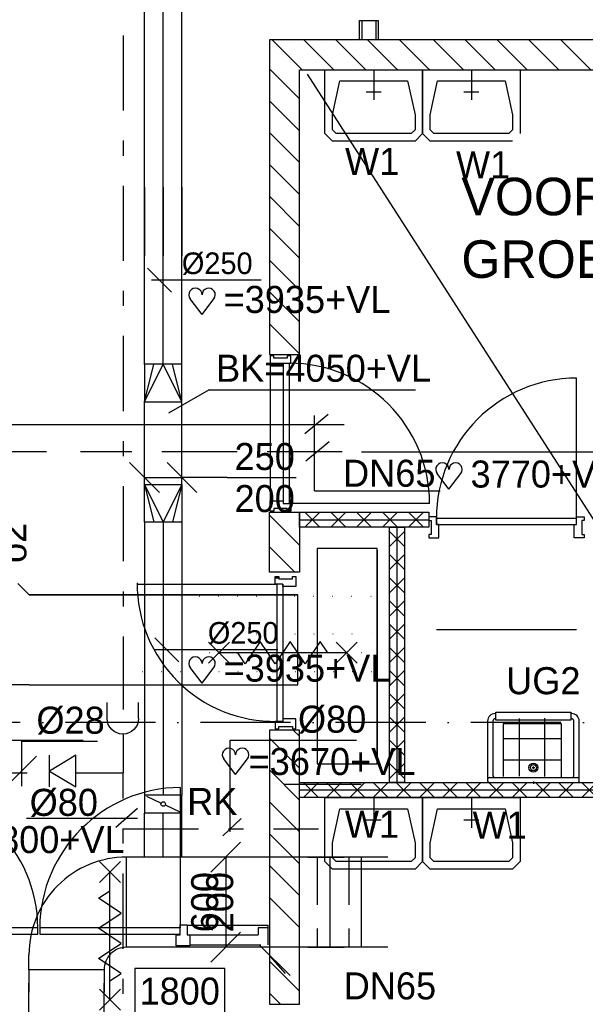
# Model space of a CAD drawing. Extents: x -866131 to -691536, y 173952 to 258052.
# Tile 56 of 160: x -825226 to -821458, y 222145 to 228699. Entities that reach past the tile are written whole.
import ezdxf
from ezdxf.enums import TextEntityAlignment as Align

# ---------------------------------------------------------------- set-up
doc = ezdxf.new("R2010")
doc.units = 0
doc.header["$LTSCALE"] = 100
for name, pattern in [('2322107', [2000, 1000, 1000]), ('2322108', [7, 5, -2]), ('2322109', [10, 5, -2, 1, -2]), ('B-SL0', [100000000.0, 0, -100000000.0]), ('CENTER2', [11.25, 7.5, -1.25, 1.25, -1.25]), ('CENTERX2', [40, 25, -5, 5, -5]), ('DASHDOT', [9, 6, -1.5, 0, -1.5]), ('HIDDEN2', [4.7625, 3.175, -1.5875]), ('LURETOUR', [6, 4, -2])]:
    doc.linetypes.add(name, pattern=pattern)
doc.layers.get('0').update_dxf_attribs({"linetype": 'CONTINUOUS'})
for name, color, linetype in [('AL$7----_STRAMIEN', 1, 'DASHDOT'), ('AL22----_BINNENWAND', 7, 'CONTINUOUS'), ('AL28----_KONSTRUKTIE', 3, 'CONTINUOUS'), ('AL31----_BUITENKOZ', 7, 'CONTINUOUS'), ('AL32----_BINNENKOZ', 7, 'CONTINUOUS'), ('AL32----_DRAAIR', 7, 'CONTINUOUS'), ('AL32----_DRAAIRICHTING', 1, 'CONTINUOUS'), ('AL65----_BEVEILIGING', 7, 'CONTINUOUS'), ('AL74----_INRSANITAIR', 7, 'CONTINUOUS'), ('ALL-----_REFLIJNEN', 8, 'CONTINUOUS'), ('ALXA7---_KALKZVUIL', 1, 'CONTINUOUS'), ('ALXAB---_PREFABBETON', 1, 'CONTINUOUS'), ('BOUW', 8, 'CONTINUOUS'), ('KABELGOOT', 8, 'CONTINUOUS'), ('STRAMIEN', 1, 'CENTER2'), ('WI561---', 1, 'CONTINUOUS'), ('WL$1----', 4, 'CONTINUOUS'), ('WL531---', 4, 'CONTINUOUS'), ('WL561---', 4, 'CONTINUOUS'), ('WL561---_AANVOER', 4, 'CONTINUOUS'), ('WL561---_RETOUR', 4, 'CONTINUOUS'), ('WL570---', 3, 'CONTINUOUS'), ('WL570---_HARTLIJN', 7, 'CONTINUOUS'), ('WL570---_RETOUR', 3, 'CONTINUOUS'), ('WL570---_TOEVOER', 3, 'CONTINUOUS'), ('WM$1----', 1, 'CONTINUOUS'), ('WM531---', 1, 'CONTINUOUS'), ('WM570---', 1, 'CONTINUOUS')]:
    doc.layers.add(name, color=color, linetype=linetype)
doc.styles.add('BURO-018', font='BUROFONT.shx', dxfattribs={"height": 180})
doc.styles.add('BURO-025', font='BUROFONT.shx', dxfattribs={"height": 250})
doc.styles.get("Standard").update_dxf_attribs({"font": 'ISOCP'})

# ---------------------------------------------------------------- blocks, each defined once
blk = doc.blocks.new('EH100003')
blk.add_lwpolyline([(-1, -0.5), (0, -0.5), (0, 0.5), (-1, 0.5)])
blk = doc.blocks.new('EH100000')
at = {"linetype": 'BYBLOCK'}
for p, q in [((1, 0.5), (0, 0.5)), ((1, 0.5, 1), (0, 0.5, 1)), ((0, -0.5, 1), (1, -0.5, 1)), ((1, -0.5), (0, -0.5))]:
    blk.add_line(p, q, dxfattribs=at)
at = {"linetype": 'BYBLOCK', "invisible_edges": 15}
for points in [[(1, -0.5), (0, -0.5), (0, 0.5), (1, 0.5)], [(0, 0.5), (1, 0.5), (1, 0.5, 1), (0, 0.5, 1)], [(0, -0.5, 1), (1, -0.5, 1), (1, -0.5), (0, -0.5)]]:
    blk.add_3dface(points, dxfattribs=at)
blk = doc.blocks.new('EH100005')
blk.add_lwpolyline([(-1, -0.5), (0, -0.5), (0, 0.5), (-1, 0.5)])
blk = doc.blocks.new('KG2MM')
at = {"linetype": 'B-SL0'}
for p, q in [((375, -300), (375, 300)), ((-300, -375), (300, -375))]:
    blk.add_line(p, q, dxfattribs=at)
at = {"linetype": 'BYBLOCK'}
for points in [[(-300, -375), (-300, 300), (-300, 300), (375, 300)], [(375, -300), (375, -300), (300, -375), (300, -375)]]:
    blk.add_lwpolyline(points, dxfattribs=at)
at = {"flags": 3}
blk.add_attdef('HULPSTUK', (0, 0), '', height=1, rotation=270, dxfattribs=at)
blk = doc.blocks.new('LU-ORND')
at = {"color": 0, "linetype": 'CONTINUOUS'}
for p, q in [((-3, 1.5), (-3, -1.5)), ((3, 1.5), (-3, 1.5)), ((3, -1.5), (3, 1.5)), ((-3, -1.5), (3, -1.5))]:
    blk.add_line(p, q, dxfattribs=at)
blk = doc.blocks.new('LU-2D-K-1F4')
at = {"color": 0, "linetype": 'CONTINUOUS'}
for p, q in [((-0.5, 250), (0.5, 250)), ((-0.5, -250), (0.5, -250))]:
    blk.add_line(p, q, dxfattribs=at)
blk = doc.blocks.new('LU-2D-K-258')
at = {"color": 0, "linetype": 'CONTINUOUS'}
for p, q in [((-0.5, 300), (0.5, 300)), ((-0.5, -300), (0.5, -300))]:
    blk.add_line(p, q, dxfattribs=at)
blk = doc.blocks.new('*U193', base_point=(9270.4, 48873.6))
at = {"layer": 'WM570---', "linetype": 'CONTINUOUS'}
for p, q in [((9370.1, 49273.3), (9170.7, 49073.9)), ((9270.4, 49173.6), (9270.4, 48573.6)), ((9370.1, 48673.3), (9170.7, 48473.9))]:
    blk.add_line(p, q, dxfattribs=at)
at = {"layer": 'WM570---', "linetype": 'CONTINUOUS', "style": 'BURO-018'}
for s, p in [('600', (9220.4, 48873.6)), ('200', (9320.4, 48873.6))]:
    blk.add_text(s, height=180, rotation=90, dxfattribs=at).set_placement(p, align=Align.CENTER)
blk = doc.blocks.new('LU-2D-BHS--1-258C82D')
at = {"color": 0, "linetype": 'CONTINUOUS'}
for p, q in [((-103.6, 300), (73.2, 300)), ((41.4, 300), (41.4, -300)), ((-103.6, -300), (73.2, -300))]:
    blk.add_line(p, q, dxfattribs=at)
at = {"color": 0, "linetype": 'HIDDEN2'}
blk.add_line((-41.4, 300), (-41.4, -300), dxfattribs=at)
blk = doc.blocks.new('LU-2D-BSH-1-258C82D')
at = {"color": 0, "linetype": 'CONTINUOUS'}
for p, q in [((103.6, 300), (-73.2, 300)), ((41.4, 300), (41.4, -300)), ((103.6, -300), (-73.2, -300))]:
    blk.add_line(p, q, dxfattribs=at)
at = {"color": 0, "linetype": 'HIDDEN2'}
blk.add_line((-41.4, 300), (-41.4, -300), dxfattribs=at)
blk = doc.blocks.new('LU-1D-K-FA')
at = {"color": 0, "linetype": 'CONTINUOUS'}
for p, q in [((-0.5, 125), (0.5, 125)), ((-0.5, -125), (0.5, -125))]:
    blk.add_line(p, q, dxfattribs=at)
at = {"layer": 'WL570---_HARTLIJN', "linetype": 'CENTER2'}
blk.add_line((-0.5, 0), (0.5, 0), dxfattribs=at)
blk = doc.blocks.new('HART')
at = {"color": 1}
for q in [(-28.1, 39.5), (51.4, 39.5)]:
    blk.add_line((11.6, -12.9), q, dxfattribs=at)
for centre, start, end in [((-10.5, 52.8), 0, 217.1867), ((33.8, 52.8), 322.8133, 180)]:
    blk.add_arc(centre, 22.1, start, end, dxfattribs=at)
blk = doc.blocks.new('LU-1D-KL1-FA77')
at = {"color": 0, "linetype": 'CONTINUOUS'}
for p, q in [((-59.5, 125), (-59.5, -125)), ((59.5, 125), (-59.5, 125)), ((53.1, 111.6), (6.4, 13.4)), ((59.5, -125), (59.5, 125)), ((-6.4, -13.4), (-53.1, -111.6)), ((-59.5, -125), (59.5, -125))]:
    blk.add_line(p, q, dxfattribs=at)
blk.add_circle((0, 0), 14.9, dxfattribs=at)
blk = doc.blocks.new('2322003-5')
at = {"layer": 'WM$1----', "color": 0, "style": 'BURO-018'}
blk.add_text('o2', height=180, rotation=90, dxfattribs=at).set_placement((7822.6, 51265.1), align=Align.MIDDLE)
blk = doc.blocks.new('*U204', base_point=(804.6, 56343.7))
at = {"color": 0, "linetype": 'CONTINUOUS'}
for p, q in [((804.6, 56543.7), (804.6, 56243.7)), ((804.6, 56543.7), (1310.8, 56543.7)), ((904.6, 56443.7), (704.6, 56243.7))]:
    blk.add_line(p, q, dxfattribs=at)
at = {"color": 0, "linetype": 'CONTINUOUS', "style": 'BURO-018'}
blk.add_text('%%C28', height=180, dxfattribs=at).set_placement((904.6, 56593.7))
blk = doc.blocks.new('3048311')
at = {"color": 0, "linetype": 'CONTINUOUS'}
for p, q in [((-2.5, 1.5), (0, 0)), ((-2.5, -1.5), (-2.5, 1.5)), ((0, -1.5), (0, 1.5)), ((0, 0), (-2.5, -1.5))]:
    blk.add_line(p, q, dxfattribs=at)
at = {"color": 0, "linetype": 'CONTINUOUS', "style": 'BURO-018', "flags": 1}
blk.add_attdef('CV_MATCODE', (0, 0), '', height=1.8, dxfattribs=at)
blk = doc.blocks.new('LU-2D-BV-1-2581F45A')
at = {"color": 0, "linetype": 'CONTINUOUS'}
for p, q in [((-250, 450), (250, 450)), ((250, 450), (250, 350)), ((-400, 300), (-400, -300)), ((-400, 300), (-400, 300)), ((-400, -300), (-400, -300))]:
    blk.add_line(p, q, dxfattribs=at)
for centre, radius in [((-400, 450), 150), ((-400, 350), 650)]:
    blk.add_arc(centre, radius, 270, 0, dxfattribs=at)
blk = doc.blocks.new('LU-2D-K-FA')
at = {"color": 0, "linetype": 'CONTINUOUS'}
for p, q in [((-0.5, 125), (0.5, 125)), ((-0.5, -125), (0.5, -125))]:
    blk.add_line(p, q, dxfattribs=at)
blk = doc.blocks.new('LU-2D-VR-FAFAFA')
at = {"color": 0, "linetype": 'CONTINUOUS'}
for p, q in [((0, 125), (0, -125)), ((250, 125), (0, 125)), ((0, 125), (250, 62.5)), ((0, 125), (250, 0)), ((250, -125), (250, 125)), ((0, -125), (250, 0)), ((0, -125), (250, -62.5)), ((0, -125), (250, -125))]:
    blk.add_line(p, q, dxfattribs=at)
blk = doc.blocks.new('*U324', base_point=(8949.2, 51780.1))
at = {"color": 0, "linetype": 'CONTINUOUS'}
for p, q in [((8798.9, 51680.4), (8599.5, 51879.8)), ((9048.9, 51680.4), (8849.5, 51879.8)), ((8699.2, 51780.1), (8949.2, 51780.1)), ((9249.2, 51780.1), (8949.2, 51780.1)), ((9249.2, 51780.1), (9709.1, 51780.1))]:
    blk.add_line(p, q, dxfattribs=at)
at = {"layer": 'WM570---', "linetype": 'CONTINUOUS', "style": 'BURO-018'}
for s, p in [('250', (9299.2, 51830.1)), ('200', (9299.2, 51550.1))]:
    blk.add_text(s, height=180, dxfattribs=at).set_placement(p)
blk = doc.blocks.new('LDS')
at = {"color": 0, "linetype": 'CONTINUOUS'}
for p, q in [((0, 1), (1, 1)), ((0, -1), (1, -1))]:
    blk.add_line(p, q, dxfattribs=at)
blk.add_arc((0, 0), 1, 90, 270, dxfattribs=at)

msp = doc.modelspace()

# ---------------------------------------------------------------- hatches: boundary and pattern name
at = {"layer": 'KABELGOOT'}
h = msp.add_hatch(dxfattribs=at)
h.set_pattern_fill('KABELGT', color=256, scale=20, style=0)
h.set_pattern_definition([(0, (-833093.75, 71861.09), (62.5, 125), [2, -125])])
edge = h.paths.add_edge_path(flags=16)
edge.add_line((-822849.093, 224269.723), (-822758.92, 224269.723))
edge = h.paths.add_edge_path(flags=16)
edge.add_line((-822758.92, 224269.723), (-822758.92, 224870.872))
edge = h.paths.add_edge_path(flags=16)
edge.add_line((-822758.92, 224870.872), (-822849.093, 224870.872))
edge = h.paths.add_edge_path(flags=17)
edge.add_line((-822849.093, 224870.872), (-822849.093, 224269.723))
edge = h.paths.add_edge_path()
edge.add_line((-822849.093, 224269.723), (-822758.92, 224870.872))
edge = h.paths.add_edge_path(flags=16)
edge.add_line((-822849.093, 224870.872), (-822758.92, 224269.723))
edge = h.paths.add_edge_path()
edge.add_line((-822758.92, 224269.723), (-824836.526, 224270.912))
edge.add_line((-822758.92, 224870.872), (-824236.526, 224870.872))
edge.add_line((-822762.826, 224670.872), (-822762.826, 224270.872))

# ---------------------------------------------------------------- linework, layer by layer
at = {"color": 8, "linetype": 'CONTINUOUS'}
for p, q in [((-824157.738, 223588.728), (-824157.738, 222654.228)), ((-824155.738, 222607.228), (-824155.738, 222674.228)), ((-824155.738, 222674.228), (-824109.738, 222674.228)), ((-824109.738, 222671.438), (-824109.738, 222607.228)), ((-823570.326, 222654.228), (-823637.326, 222654.228)), ((-823637.326, 222654.228), (-823637.326, 222607.228)), ((-823570.326, 222540.228), (-823570.326, 222671.438)), ((-824182.738, 222535.228), (-824182.738, 222607.228)), ((-824182.738, 222607.228), (-824155.738, 222607.228)), ((-824109.738, 222607.228), (-824092.738, 222607.228)), ((-824092.738, 222607.228), (-824092.738, 222535.228)), ((-824092.738, 222535.228), (-824182.738, 222535.228))]:
    msp.add_line(p, q, dxfattribs=at)
for centre, start, end in [((-826047.596, 222645.369), 0.5379912, 89.4620088), ((-824148.88, 222645.369), 90.5379912, 179.4620088)]:
    msp.add_arc(centre, 943.4, start, end, dxfattribs=at)
at = {"layer": 'AL$7----_STRAMIEN', "color": 1}
msp.add_lwpolyline([(-719909.644, 224021.228), (-862199.709, 224021.228)], dxfattribs=at)
at = {"layer": 'AL22----_BINNENWAND', "color": 8}
for p, q in [((-822962.826, 228694.367), (-822837.826, 228694.367)), ((-822962.826, 228566.366), (-822962.826, 228694.367)), ((-822837.826, 228694.367), (-822837.826, 228566.366)), ((-822837.826, 228566.366), (-822962.826, 228566.366)), ((-823362.826, 225420.872), (-822500.326, 225420.872)), ((-823362.826, 225320.872), (-823362.826, 225420.872)), ((-822500.326, 225420.872), (-822500.326, 225320.872)), ((-822500.326, 225320.872), (-823362.826, 225320.872)), ((-822762.826, 223620.872), (-822762.826, 225320.872)), ((-822762.826, 225320.872), (-822662.826, 225320.872)), ((-822662.826, 225320.872), (-822662.826, 223620.872)), ((-823362.826, 223520.872), (-823362.826, 223620.872)), ((-823362.826, 223620.872), (-821348.826, 223620.872)), ((-822662.826, 223620.872), (-822762.826, 223620.872)), ((-821248.826, 223520.872), (-823362.826, 223520.872))]:
    msp.add_line(p, q, dxfattribs=at)
at = {"layer": 'AL22----_BINNENWAND', "color": 8, "linetype": 'CONTINUOUS'}
for p, q in [((-822947.826, 228694.367), (-822947.826, 228566.366)), ((-822852.826, 228694.367), (-822852.826, 228566.366))]:
    msp.add_line(p, q, dxfattribs=at)
at = {"layer": 'AL28----_KONSTRUKTIE', "color": 8, "linetype": 'CONTINUOUS'}
for p, q in [((-817212.826, 228566.366), (-823562.826, 228566.366)), ((-823562.826, 228566.366), (-823562.826, 226470.872)), ((-823362.826, 226470.872), (-823362.826, 228366.366)), ((-823362.826, 228366.366), (-817412.826, 228366.366)), ((-823562.826, 226470.872), (-823362.826, 226470.872)), ((-823562.826, 225020.872), (-823562.826, 225420.872)), ((-823562.826, 225420.872), (-823362.826, 225420.872)), ((-823362.826, 225420.872), (-823362.826, 225020.872)), ((-823362.826, 225020.872), (-823562.826, 225020.872)), ((-823362.826, 223970.872), (-823562.826, 223970.872)), ((-823562.826, 223970.872), (-823562.826, 222145.366)), ((-823362.826, 222145.366), (-823362.826, 223970.872)), ((-823562.826, 222145.366), (-823362.826, 222145.366))]:
    msp.add_line(p, q, dxfattribs=at)
at = {"layer": 'AL31----_BUITENKOZ', "color": 8, "linetype": 'CONTINUOUS'}
for p, q in [((-825104.238, 222654.228), (-826038.738, 222654.228)), ((-825104.238, 222613.228), (-825104.238, 222654.228)), ((-825092.238, 222654.228), (-825092.238, 222613.228)), ((-824157.738, 222654.228), (-825092.238, 222654.228)), ((-824157.738, 222613.228), (-824157.738, 222654.228)), ((-826038.738, 222613.228), (-825104.238, 222613.228)), ((-825092.238, 222613.228), (-824157.738, 222613.228))]:
    msp.add_line(p, q, dxfattribs=at)
at = {"layer": 'AL32----_BINNENKOZ', "color": 8}
for p, q in [((-823532.826, 226462.872), (-823557.826, 226462.872)), ((-823557.826, 226462.872), (-823557.826, 226395.872)), ((-823532.826, 226446.872), (-823532.826, 226462.872)), ((-823443.826, 226446.872), (-823532.826, 226446.872)), ((-823418.826, 226462.872), (-823443.826, 226462.872)), ((-823443.826, 226462.872), (-823443.826, 226446.872)), ((-823418.826, 226412.872), (-823418.826, 226462.872)), ((-823557.826, 226395.872), (-823469.826, 226395.872)), ((-823469.826, 226412.872), (-823469.826, 225478.872)), ((-823469.826, 226395.872), (-823469.826, 226412.872)), ((-823469.826, 226412.872), (-823418.826, 226412.872)), ((-823429.826, 226412.872), (-823429.826, 225478.872)), ((-823557.826, 225428.872), (-823557.826, 225495.872)), ((-823557.826, 225495.872), (-823469.826, 225495.872)), ((-823469.826, 225495.872), (-823469.826, 225478.872)), ((-823469.826, 225478.872), (-823418.826, 225478.872)), ((-823418.826, 225478.872), (-823418.826, 225428.872)), ((-823532.826, 225428.872), (-823557.826, 225428.872)), ((-823443.826, 225444.872), (-823532.826, 225444.872)), ((-823532.826, 225444.872), (-823532.826, 225428.872)), ((-823443.826, 225428.872), (-823443.826, 225444.872)), ((-823418.826, 225428.872), (-823443.826, 225428.872)), ((-822500.326, 225390.372), (-822500.326, 225365.372)), ((-822450.326, 225390.372), (-822500.326, 225390.372)), ((-822500.326, 225365.372), (-822484.326, 225365.372)), ((-822484.326, 225365.372), (-822484.326, 225273.372)), ((-822450.326, 225339.372), (-822450.326, 225390.372)), ((-821516.326, 225379.372), (-822450.326, 225379.372)), ((-821516.326, 225379.372), (-822450.326, 225379.372)), ((-822450.326, 225379.372), (-822450.326, 225339.372)), ((-822433.326, 225339.372), (-822450.326, 225339.372)), ((-822450.326, 225339.372), (-821516.326, 225339.372)), ((-822433.326, 225251.372), (-822433.326, 225339.372)), ((-821533.326, 225251.372), (-821533.326, 225339.372)), ((-821533.326, 225339.372), (-821516.326, 225339.372)), ((-821516.326, 225339.372), (-821516.326, 225390.372)), ((-821516.326, 225390.372), (-821466.326, 225390.372)), ((-821516.326, 225339.372), (-821516.326, 225379.372)), ((-821466.326, 225365.372), (-821482.326, 225365.372)), ((-821482.326, 225365.372), (-821482.326, 225273.372)), ((-821466.326, 225390.372), (-821466.326, 225365.372)), ((-822484.326, 225273.372), (-822500.326, 225273.372)), ((-822500.326, 225273.372), (-822500.326, 225251.372)), ((-821482.326, 225273.372), (-821466.326, 225273.372)), ((-821466.326, 225273.372), (-821466.326, 225251.372)), ((-822500.326, 225251.372), (-822433.326, 225251.372)), ((-821466.326, 225251.372), (-821533.326, 225251.372)), ((-824443.517, 224942.872), (-823513.517, 224942.872)), ((-823524.517, 224992.872), (-823499.517, 224992.872)), ((-823524.517, 224942.872), (-823524.517, 224992.872)), ((-823524.517, 224984.543), (-823499.517, 224984.543)), ((-823473.517, 224942.872), (-823524.517, 224942.872)), ((-823513.517, 224942.872), (-823513.517, 224028.872)), ((-823499.517, 224992.872), (-823499.517, 224976.872)), ((-823499.517, 224976.872), (-823407.517, 224976.872)), ((-823473.517, 224942.872), (-823473.517, 224028.872)), ((-823473.517, 224925.872), (-823473.517, 224942.872)), ((-823407.517, 224976.872), (-823407.517, 224992.872)), ((-823407.517, 224992.872), (-823385.517, 224992.872)), ((-823385.517, 224992.872), (-823385.517, 224925.872)), ((-823385.517, 224925.872), (-823473.517, 224925.872)), ((-822450.326, 224639.372), (-821516.326, 224639.372)), ((-823473.517, 224028.872), (-823524.517, 224028.872)), ((-823524.517, 224028.872), (-823524.517, 223978.872)), ((-823385.517, 224045.872), (-823473.517, 224045.872)), ((-823473.517, 224045.872), (-823473.517, 224028.872)), ((-823385.517, 223978.872), (-823385.517, 224045.872)), ((-823524.517, 223978.872), (-823499.517, 223978.872)), ((-823499.517, 223978.872), (-823499.517, 223994.872)), ((-823499.517, 223994.872), (-823407.517, 223994.872)), ((-823407.517, 223994.872), (-823407.517, 223978.872)), ((-823407.517, 223978.872), (-823385.517, 223978.872)), ((-824109.738, 222671.438), (-823570.326, 222671.438)), ((-824092.738, 222607.228), (-823637.326, 222607.228)), ((-824092.738, 222540.228), (-823620.326, 222540.228))]:
    msp.add_line(p, q, dxfattribs=at)
at = {"layer": 'AL32----_BINNENKOZ', "color": 8, "linetype": 'CONTINUOUS'}
msp.add_line((-823557.826, 226395.872), (-823557.826, 225495.872), dxfattribs=at)
at = {"layer": 'AL32----_BINNENKOZ', "color": 8}
msp.add_arc((-823527.033, 224945.273), 916.501, 179.6500051, 270.8449877, dxfattribs=at)
at = {"layer": 'AL32----_DRAAIR', "color": 8}
msp.add_line((-822495.826, 225478.872), (-823429.826, 225478.872), dxfattribs=at)
msp.add_arc((-823429.826, 225478.872), 934, 0, 90, dxfattribs=at)
at = {"layer": 'AL32----_DRAAIRICHTING', "color": 8}
msp.add_line((-821516.326, 225379.372), (-821516.326, 226313.372), dxfattribs=at)
msp.add_arc((-821516.326, 225379.372), 934, 90, 180, dxfattribs=at)
at = {"layer": 'AL65----_BEVEILIGING', "color": 8, "linetype": 'CONTINUOUS'}
for p, q in [((-823828.517, 224415.872), (-823968.517, 224555.872)), ((-823828.517, 224555.872), (-823968.517, 224415.872)), ((-823623.517, 224560.872), (-823723.517, 224410.872)), ((-823573.517, 224485.872), (-823623.517, 224560.872)), ((-823423.517, 224560.872), (-823523.517, 224410.872)), ((-823373.517, 224485.872), (-823423.517, 224560.872)), ((-823223.517, 224560.872), (-823323.517, 224410.872)), ((-823173.517, 224485.872), (-823223.517, 224560.872)), ((-822978.517, 224415.872), (-823118.517, 224555.872)), ((-822978.517, 224555.872), (-823118.517, 224415.872)), ((-823048.517, 224485.872), (-823898.517, 224485.872)), ((-823723.517, 224410.872), (-823773.517, 224485.872)), ((-823523.517, 224410.872), (-823573.517, 224485.872)), ((-823323.517, 224410.872), (-823373.517, 224485.872)), ((-824694.988, 222956.228), (-824554.988, 223096.228)), ((-824554.988, 222956.228), (-824694.988, 223096.228)), ((-824624.988, 222176.228), (-824624.988, 223026.228)), ((-824699.988, 222851.228), (-824624.988, 222901.228)), ((-824549.988, 222751.228), (-824699.988, 222851.228)), ((-824624.988, 222701.228), (-824549.988, 222751.228)), ((-824699.988, 222651.228), (-824624.988, 222701.228)), ((-824549.988, 222551.228), (-824699.988, 222651.228)), ((-824624.988, 222501.228), (-824549.988, 222551.228)), ((-824699.988, 222451.228), (-824624.988, 222501.228)), ((-824549.988, 222351.228), (-824699.988, 222451.228)), ((-824624.988, 222301.228), (-824549.988, 222351.228)), ((-824694.988, 222106.228), (-824554.988, 222246.228)), ((-824554.988, 222106.228), (-824694.988, 222246.228))]:
    msp.add_line(p, q, dxfattribs=at)
at = {"layer": 'AL74----_INRSANITAIR', "color": 8, "linetype": 'CONTINUOUS'}
for p, q in [((-823192.361, 228066.366), (-823192.361, 228366.366)), ((-823192.361, 228366.366), (-822542.361, 228366.366)), ((-822867.361, 228366.366), (-822867.361, 228166.366)), ((-822542.361, 228366.366), (-822542.361, 228066.366)), ((-822542.361, 228066.366), (-822542.361, 228366.366)), ((-822217.361, 228366.366), (-822217.361, 228166.366)), ((-821892.361, 228366.366), (-821892.361, 228066.366)), ((-823142.361, 228066.366), (-823092.361, 228291.366)), ((-823092.361, 228291.366), (-822642.361, 228291.366)), ((-822642.361, 228291.366), (-822592.361, 228066.366)), ((-822492.361, 228066.366), (-822442.361, 228291.366)), ((-822442.361, 228291.366), (-821992.361, 228291.366)), ((-821992.361, 228291.366), (-821942.361, 228066.366)), ((-822817.361, 228216.366), (-822917.361, 228216.366)), ((-822167.361, 228216.366), (-822267.361, 228216.366)), ((-823192.361, 227941.366), (-823192.361, 228066.366)), ((-823142.361, 227966.366), (-823142.361, 228066.366)), ((-822592.361, 228066.366), (-822592.361, 227966.366)), ((-822542.361, 228066.366), (-822542.361, 227941.366)), ((-822542.361, 227941.366), (-822542.361, 228066.366)), ((-822492.361, 227966.366), (-822492.361, 228066.366)), ((-821942.361, 228066.366), (-821942.361, 227966.366)), ((-821892.361, 228066.366), (-821892.361, 227941.366)), ((-823117.361, 227941.366), (-823142.361, 227966.366)), ((-822592.361, 227966.366), (-822617.361, 227941.366)), ((-822467.361, 227941.366), (-822492.361, 227966.366)), ((-821942.361, 227966.366), (-821967.361, 227941.366)), ((-823142.361, 227891.366), (-823192.361, 227941.366)), ((-822592.361, 227891.366), (-823142.361, 227891.366)), ((-822617.361, 227941.366), (-823117.361, 227941.366)), ((-822542.361, 227941.366), (-822592.361, 227891.366)), ((-822492.361, 227891.366), (-822542.361, 227941.366)), ((-821942.361, 227891.366), (-822492.361, 227891.366)), ((-821967.361, 227941.366), (-822467.361, 227941.366)), ((-821896.719, 223664.93), (-821896.719, 224047.386)), ((-821727.528, 223661.689), (-821727.528, 224050.627)), ((-821617.322, 224011.733), (-822005.373, 224011.733)), ((-822005.373, 224011.733), (-822005.373, 223661.689)), ((-821617.322, 223660.068), (-821617.322, 224011.733)), ((-821617.322, 223912.878), (-822005.373, 223912.878)), ((-821617.322, 223770.268), (-822005.373, 223770.268)), ((-823192.361, 223220.872), (-823192.361, 223520.872)), ((-823192.361, 223520.872), (-822542.361, 223520.872)), ((-822867.361, 223520.872), (-822867.361, 223320.872)), ((-822542.361, 223520.872), (-822542.361, 223220.872)), ((-822542.361, 223220.872), (-822542.361, 223520.872)), ((-822542.361, 223520.872), (-821892.361, 223520.872)), ((-822217.361, 223520.872), (-822217.361, 223320.872)), ((-821892.361, 223520.872), (-821892.361, 223220.872)), ((-823142.361, 223220.872), (-823092.361, 223445.872)), ((-823092.361, 223445.872), (-822642.361, 223445.872)), ((-822642.361, 223445.872), (-822592.361, 223220.872)), ((-822492.361, 223220.872), (-822442.361, 223445.872)), ((-822442.361, 223445.872), (-821992.361, 223445.872)), ((-821992.361, 223445.872), (-821942.361, 223220.872)), ((-822817.361, 223370.872), (-822917.361, 223370.872)), ((-822167.361, 223370.872), (-822267.361, 223370.872)), ((-823192.361, 223095.872), (-823192.361, 223220.872)), ((-823142.361, 223120.872), (-823142.361, 223220.872)), ((-822592.361, 223220.872), (-822592.361, 223120.872)), ((-822542.361, 223220.872), (-822542.361, 223095.872)), ((-822542.361, 223095.872), (-822542.361, 223220.872)), ((-822492.361, 223120.872), (-822492.361, 223220.872)), ((-821942.361, 223220.872), (-821942.361, 223120.872)), ((-821892.361, 223220.872), (-821892.361, 223095.872)), ((-823117.361, 223095.872), (-823142.361, 223120.872)), ((-822592.361, 223120.872), (-822617.361, 223095.872)), ((-822467.361, 223095.872), (-822492.361, 223120.872)), ((-821942.361, 223120.872), (-821967.361, 223095.872)), ((-823142.361, 223045.872), (-823192.361, 223095.872)), ((-822592.361, 223045.872), (-823142.361, 223045.872)), ((-822617.361, 223095.872), (-823117.361, 223095.872)), ((-822542.361, 223095.872), (-822592.361, 223045.872)), ((-822492.361, 223045.872), (-822542.361, 223095.872)), ((-821942.361, 223045.872), (-822492.361, 223045.872)), ((-821967.361, 223095.872), (-822467.361, 223095.872)), ((-821892.361, 223095.872), (-821942.361, 223045.872))]:
    msp.add_line(p, q, dxfattribs=at)
at = {"layer": 'AL74----_INRSANITAIR', "color": 8}
for p, q in [((-822053.826, 224035.872), (-822053.826, 224090.872)), ((-822053.826, 224090.872), (-821553.826, 224090.872)), ((-821553.826, 224090.872), (-821553.826, 224035.872)), ((-822108.826, 224030.872), (-822108.826, 223630.872)), ((-822073.826, 224030.872), (-822073.826, 223665.872)), ((-822053.826, 224080.872), (-822058.826, 224080.872)), ((-822053.826, 224045.872), (-822058.826, 224045.872)), ((-821553.826, 224035.872), (-822053.826, 224035.872)), ((-821548.826, 224080.872), (-821553.826, 224080.872)), ((-821548.826, 224045.872), (-821553.826, 224045.872)), ((-821533.826, 223665.872), (-821533.826, 224030.872)), ((-821498.826, 223630.872), (-821498.826, 224030.872)), ((-821813.416, 223720.872), (-821794.926, 223720.872)), ((-821803.826, 223712.961), (-821803.826, 223728.847)), ((-822098.826, 223655.872), (-821508.826, 223655.872)), ((-821803.826, 223628.136), (-821803.826, 223613.589)), ((-822098.826, 223620.872), (-821508.826, 223620.872))]:
    msp.add_line(p, q, dxfattribs=at)
for radius in [30, 20]:
    msp.add_circle((-821803.826, 223720.872), radius, dxfattribs=at)
for centre, radius, start, end in [((-822058.826, 224030.872), 50, 90, 180), ((-822058.826, 224030.872), 15, 90, 180), ((-821548.826, 224030.872), 50, 0, 90), ((-821548.826, 224030.872), 15, 0, 90), ((-822098.826, 223645.872), 10, 90, 180), ((-822098.826, 223630.872), 10, 180, 270), ((-822063.826, 223665.872), 10, 180, 270), ((-821543.826, 223665.872), 10, 270, 0), ((-821508.826, 223645.872), 10, 0, 90), ((-821508.826, 223630.872), 10, 270, 0)]:
    msp.add_arc(centre, radius, start, end, dxfattribs=at)
at = {"layer": 'ALL-----_REFLIJNEN', "color": 8, "linetype": 'CONTINUOUS'}
for p, q in [((-823362.826, 225370.872), (-822500.326, 225370.872)), ((-822712.826, 225320.872), (-822712.826, 223620.872)), ((-821298.826, 223570.872), (-823362.826, 223570.872))]:
    msp.add_line(p, q, dxfattribs=at)
at = {"layer": 'ALXA7---_KALKZVUIL', "color": 8}
for p, q in [((-823226.576, 225420.872), (-823326.576, 225320.872)), ((-823326.576, 225420.872), (-823226.576, 225320.872)), ((-823054.076, 225420.872), (-823154.076, 225320.872)), ((-823154.076, 225420.872), (-823054.076, 225320.872)), ((-822881.576, 225420.872), (-822981.576, 225320.872)), ((-822981.576, 225420.872), (-822881.576, 225320.872)), ((-822709.076, 225420.872), (-822809.076, 225320.872)), ((-822809.076, 225420.872), (-822709.076, 225320.872)), ((-822536.576, 225420.872), (-822636.576, 225320.872)), ((-822636.576, 225420.872), (-822536.576, 225320.872)), ((-822662.826, 225193.599), (-822762.826, 225293.599)), ((-822662.826, 225293.599), (-822762.826, 225193.599)), ((-822662.826, 225039.054), (-822762.826, 225139.054)), ((-822662.826, 225139.054), (-822762.826, 225039.054)), ((-822662.826, 224884.508), (-822762.826, 224984.508)), ((-822662.826, 224984.508), (-822762.826, 224884.508)), ((-822662.826, 224729.963), (-822762.826, 224829.963)), ((-822662.826, 224829.963), (-822762.826, 224729.963)), ((-822662.826, 224575.417), (-822762.826, 224675.417)), ((-822662.826, 224675.417), (-822762.826, 224575.417)), ((-822662.826, 224420.872), (-822762.826, 224520.872)), ((-822662.826, 224520.872), (-822762.826, 224420.872)), ((-822662.826, 224266.326), (-822762.826, 224366.326)), ((-822662.826, 224366.326), (-822762.826, 224266.326)), ((-822662.826, 224111.781), (-822762.826, 224211.781)), ((-822662.826, 224211.781), (-822762.826, 224111.781)), ((-822662.826, 223957.236), (-822762.826, 224057.236)), ((-822662.826, 224057.236), (-822762.826, 223957.236)), ((-822662.826, 223802.69), (-822762.826, 223902.69)), ((-822662.826, 223902.69), (-822762.826, 223802.69)), ((-822662.826, 223648.145), (-822762.826, 223748.145)), ((-822662.826, 223748.145), (-822762.826, 223648.145)), ((-823335.605, 223520.872), (-823235.605, 223620.872)), ((-823235.605, 223520.872), (-823335.605, 223620.872)), ((-823181.163, 223520.872), (-823081.163, 223620.872)), ((-823081.163, 223520.872), (-823181.163, 223620.872)), ((-823026.72, 223520.872), (-822926.72, 223620.872)), ((-822926.72, 223520.872), (-823026.72, 223620.872)), ((-822872.278, 223520.872), (-822772.278, 223620.872)), ((-822772.278, 223520.872), (-822872.278, 223620.872)), ((-822717.836, 223520.872), (-822617.836, 223620.872)), ((-822617.836, 223520.872), (-822717.836, 223620.872)), ((-822563.393, 223520.872), (-822463.393, 223620.872)), ((-822463.393, 223520.872), (-822563.393, 223620.872)), ((-822408.951, 223520.872), (-822308.951, 223620.872)), ((-822308.951, 223520.872), (-822408.951, 223620.872)), ((-822254.509, 223520.872), (-822154.509, 223620.872)), ((-822154.509, 223520.872), (-822254.509, 223620.872)), ((-822100.067, 223520.872), (-822000.067, 223620.872)), ((-822000.067, 223520.872), (-822100.067, 223620.872)), ((-821945.624, 223520.872), (-821845.624, 223620.872)), ((-821845.624, 223520.872), (-821945.624, 223620.872)), ((-821791.182, 223520.872), (-821691.182, 223620.872)), ((-821691.182, 223520.872), (-821791.182, 223620.872)), ((-821636.74, 223520.872), (-821536.74, 223620.872)), ((-821536.74, 223520.872), (-821636.74, 223620.872)), ((-821482.297, 223520.872), (-821382.297, 223620.872)), ((-821382.297, 223520.872), (-821482.297, 223620.872))]:
    msp.add_line(p, q, dxfattribs=at)
at = {"layer": 'ALXAB---_PREFABBETON', "color": 8}
for p, q in [((-823344.882, 228366.366), (-823544.882, 228566.366)), ((-823132.75, 228366.366), (-823332.75, 228566.366)), ((-822920.618, 228366.366), (-823120.618, 228566.366)), ((-822708.486, 228366.366), (-822908.486, 228566.366)), ((-822496.354, 228366.366), (-822696.354, 228566.366)), ((-822270.462, 228366.366), (-822470.462, 228566.366)), ((-822058.33, 228366.366), (-822258.33, 228566.366)), ((-821846.198, 228366.366), (-822046.198, 228566.366)), ((-821634.066, 228366.366), (-821834.066, 228566.366)), ((-821421.934, 228366.366), (-821621.934, 228566.366)), ((-823362.826, 228172.178), (-823562.826, 228372.178)), ((-823362.826, 227960.046), (-823562.826, 228160.046)), ((-823362.826, 227747.914), (-823562.826, 227947.914)), ((-823362.826, 227535.782), (-823562.826, 227735.782)), ((-823362.826, 227323.65), (-823562.826, 227523.65)), ((-823362.826, 227111.518), (-823562.826, 227311.518)), ((-823362.826, 226899.386), (-823562.826, 227099.386)), ((-823362.826, 226687.254), (-823562.826, 226887.254)), ((-823362.826, 226475.122), (-823562.826, 226675.122)), ((-823362.826, 225202.329), (-823562.826, 225402.329)), ((-823362.826, 225414.462), (-823369.237, 225420.872)), ((-823393.501, 225020.872), (-823562.826, 225190.197)), ((-823362.826, 223929.537), (-823404.161, 223970.872)), ((-823362.826, 223717.405), (-823562.826, 223917.405)), ((-823362.826, 223505.273), (-823562.826, 223705.273)), ((-823362.826, 223293.141), (-823562.826, 223493.141)), ((-823362.826, 223081.009), (-823562.826, 223281.009)), ((-823362.826, 222868.877), (-823562.826, 223068.877)), ((-823362.826, 222656.745), (-823562.826, 222856.745)), ((-823425.063, 222336.815), (-823625.063, 222536.815)), ((-823362.826, 222232.481), (-823562.826, 222432.481)), ((-823487.843, 222145.366), (-823562.826, 222220.349))]:
    msp.add_line(p, q, dxfattribs=at)
at = {"layer": 'KABELGOOT'}
msp.add_line((-822762.826, 224670.872), (-822762.826, 224270.872), dxfattribs=at)
at = {"layer": 'STRAMIEN', "linetype": 'CENTERX2'}
msp.add_lwpolyline([(-816463.078, 225821.228), (-822949.712, 225821.228)], dxfattribs=at)
at = {"layer": 'WI561---'}
msp.add_line((-823262.798, 225562.392), (-822424.683, 225562.392), dxfattribs=at)
at = {"layer": 'WL531---', "linetype": '2322109'}
for p, q in [((-824537.378, 229594.252), (-824537.003, 224106.839)), ((-824537.003, 223947.495), (-824537.003, 223686.066)), ((-833674.693, 223686.066), (-825022.405, 223686.066)), ((-824851.82, 223686.066), (-824537.003, 223686.066)), ((-824537.003, 221515.085), (-824537.003, 223686.066)), ((-824535.272, 223312.722), (-823235.222, 223312.722))]:
    msp.add_line(p, q, dxfattribs=at)
at = {"layer": 'WL561---', "color": 1}
for p, q in [((-823326.411, 225945.771), (-823171.278, 226073.862)), ((-823262.798, 225562.392), (-823262.798, 226063.749)), ((-823319.666, 225763.748), (-823164.533, 225891.838))]:
    msp.add_line(p, q, dxfattribs=at)
at = {"layer": 'WL561---_AANVOER', "linetype": '2322107'}
msp.add_line((-823064.596, 226002.902), (-827299.354, 226002.902), dxfattribs=at)
at = {"layer": 'WL561---_RETOUR', "linetype": '2322108'}
for p, q in [((-825047.678, 225822.495), (-826809.715, 225822.495)), ((-823077.843, 225822.495), (-824821.13, 225822.495))]:
    msp.add_line(p, q, dxfattribs=at)
at = {"layer": 'WL570---_HARTLIJN', "color": 1, "linetype": 'CONTINUOUS'}
for p, q in [((-825643.701, 223903.647), (-824802.257, 223903.647)), ((-823822.929, 223293.53), (-823822.929, 223903.647)), ((-823822.929, 223903.647), (-822981.485, 223903.647)), ((-823872.426, 223266.048), (-823751.434, 223381.475)), ((-823555.635, 222461.286), (-823456.448, 222349.755))]:
    msp.add_line(p, q, dxfattribs=at)
at = {"layer": 'WL570---_RETOUR', "color": 1}
msp.add_line((-823463.035, 223610.874), (-822951.098, 223610.874), dxfattribs=at)
at = {"layer": 'WL570---_TOEVOER', "color": 1}
msp.add_line((-817433.298, 219196.824), (-823309.345, 228336.956), dxfattribs=at)
at = {"layer": 'WM570---', "linetype": 'CONTINUOUS'}
for p, q in [((-824374.442, 227045.844), (-824214.919, 226886.321)), ((-824074.143, 226966.083), (-824346.579, 226966.083)), ((-823617.818, 226966.083), (-824195.28, 226966.083)), ((-824325.884, 224585.639), (-824166.361, 224426.115)), ((-823506.122, 224505.877), (-824326.122, 224505.877)), ((-823506.122, 224505.877), (-823506.122, 224505.877))]:
    msp.add_line(p, q, dxfattribs=at)
at = {"layer": 'WM570---'}
for p, q in [((-823963.43, 226235.905), (-824233.306, 226079.737)), ((-823963.43, 226235.905), (-822588.666, 226235.905)), ((-824584.525, 223324.491), (-824441.884, 223450.289)), ((-824441.884, 223383.197), (-825180.262, 223383.197))]:
    msp.add_line(p, q, dxfattribs=at)

# ---------------------------------------------------------------- block references
at = {"layer": 'KABELGOOT'}
for name, p, xscale, yscale, zscale, rotation in [('EH100003', (-823044.369, 225179.712, -3650), 60, 400, 2600, 90.00000000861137), ('EH100000', (-823044.207, 223769.872), 1398, 400, 60, 90), ('EH100000', (-823373.369, 224570.872), 1788.963541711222, 600, 60, 180), ('EH100003', (-823044.369, 223745.712, -3650), 60, 400, 2600, 270.0000000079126)]:
    msp.add_blockref(name, p, dxfattribs=dict(at, xscale=xscale, yscale=yscale, zscale=zscale, rotation=rotation))
at = {"layer": 'KABELGOOT', "rotation": 90}
msp.add_blockref('KG2MM', (-825537.333, 224570.872), dxfattribs=at)
at = {"layer": 'KABELGOOT', "xscale": 60, "yscale": 600, "zscale": 60}
msp.add_blockref('EH100005', (-823373.369, 224570.872), dxfattribs=at)
at = {"layer": 'WL$1----', "color": 2, "xscale": -105, "yscale": 105, "zscale": 105, "rotation": 270}
msp.add_blockref('LDS', (-824538.565, 224048.709), dxfattribs=at)
at = {"layer": 'WL531---', "color": 2, "xscale": -70, "yscale": 70, "zscale": 70, "rotation": 0.1799999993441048}
msp.add_blockref('3048311', (-825026.971, 223697.921), dxfattribs=at)
at = {"layer": 'WL570---_RETOUR', "linetype": 'LURETOUR'}
for name, p, xscale, rotation in [('LU-1D-K-FA', (-824269.537, 227795.121), 2779.689417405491, 90), ('LU-1D-K-FA', (-824269.537, 227355.638), 458.1809530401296, 270), ('LU-2D-K-FA', (-824269.537, 225870.709), 569.2152128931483, 90), ('LU-2D-VR-FAFAFA', (-824269.537, 225605.104), -1, 90), ('LU-1D-K-FA', (-824269.537, 224446.6), 1817.089476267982, 270), ('LU-1D-K-FA', (-824269.537, 223272.164), 293.7819853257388, 90), ('LU-2D-K-258', (-823643.291, 222825.273), 1740.934582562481, 179.9999999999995), ('LU-2D-K-1F4', (-824913.759, 222300.273), 150, 270), ('LU-2D-K-1F4', (-824913.759, 217800.287), 8973.252848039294, 89.99999999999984)]:
    msp.add_blockref(name, p, dxfattribs=dict(at, xscale=xscale, rotation=rotation))
at = {"layer": 'WL570---_RETOUR', "xscale": 2, "yscale": 2, "zscale": 2}
for p in [(-824034.403, 226761.825), (-822389.567, 225599.512), (-824034.403, 224307.713), (-823810.763, 223699.806)]:
    msp.add_blockref('HART', p, dxfattribs=at)
at = {"layer": 'WL570---_RETOUR', "linetype": 'LURETOUR'}
for name, p, rotation in [('LU-2D-VR-FAFAFA', (-824269.537, 226155.316), 90), ('LU-2D-BV-1-2581F45A', (-824913.759, 222825.273), 179.9999999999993)]:
    msp.add_blockref(name, p, dxfattribs=dict(at, rotation=rotation))
at = {"layer": 'WL570---_RETOUR', "linetype": 'CONTINUOUS', "rotation": 90}
msp.add_blockref('LU-1D-KL1-FA77', (-824269.537, 223478.555), dxfattribs=at)
at = {"layer": 'WL570---_RETOUR', "linetype": 'LURETOUR'}
for name, p in [('LU-2D-BHS--1-258C82D', (-823202.213, 222825.273)), ('LU-2D-BSH-1-258C82D', (-822992.213, 222825.273))]:
    msp.add_blockref(name, p, dxfattribs=at)
at = {"layer": 'WL570---_RETOUR', "linetype": 'LURETOUR', "xscale": 63.55339059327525}
msp.add_blockref('LU-2D-K-258', (-823097.213, 222825.273, -73.223), dxfattribs=at)
at = {"layer": 'WM$1----', "color": 1}
msp.add_blockref('2322003-5', (-833093.746, 173951.691), dxfattribs=at)
at = {"layer": 'WM531---'}
msp.add_blockref('*U204', (-825214.185, 223696.522), dxfattribs=at)
at = {"layer": 'WM570---'}
for name, p in [('*U324', (-824144.537, 225651.921)), ('*U193', (-823853.538, 222825.273))]:
    msp.add_blockref(name, p, dxfattribs=at)
ref = msp.add_blockref('LU-ORND', (-824159.578, 222233.367), dxfattribs=dict(at, xscale=100, yscale=100, zscale=100))
ref.add_attrib('LU_TEXT1', '1800', dxfattribs={"layer": '0', "color": 1, "linetype": 'CONTINUOUS', "height": 180, "style": 'BURO-018'}).set_placement((-824159.578, 222233.367), align=Align.MIDDLE)

# ---------------------------------------------------------------- texts
at = {"layer": 'BOUW', "color": 1, "style": 'BURO-018'}
for s, p in [('W1', (-823058.523, 227665.946)), ('W1', (-822319.65, 227643.901)), ('UG2', (-821985.46, 224209.425)), ('W1', (-823059.501, 223253.648)), ('W1', (-822209.37, 223248.76))]:
    msp.add_text(s, height=180, dxfattribs=at).set_placement(p)
at = {"layer": 'WI561---', "color": 1, "style": 'BURO-018'}
for p in [(-823071.765, 225590.391), (-823067.428, 222177.961)]:
    msp.add_text('DN65', height=180, dxfattribs=at).set_placement(p)
at = {"layer": 'WL570---', "color": 1, "style": 'BURO-018'}
for s, p in [('BK=4050+VL', (-823917.416, 226289.221)), ('RK', (-824110.025, 223405.465))]:
    msp.add_text(s, height=180, dxfattribs=at).set_placement(p)
at = {"layer": 'WL570---_RETOUR', "color": 2, "style": 'BURO-025'}
for s, p in [('VOOR DETAIL NATTE', (-822283.707, 227397.316)), ('GROEP ZIE TEK.WTB12', (-822283.707, 226980.649))]:
    msp.add_text(s, height=250, dxfattribs=at).set_placement(p)
at = {"layer": 'WL570---_RETOUR', "color": 1, "style": 'BURO-018'}
for s, p in [('=3935+VL', (-823867.482, 226747.32)), ('3770+VL', (-822222.647, 225585.007)), ('=3935+VL', (-823867.482, 224293.209)), ('%%c80', (-823372.035, 223953.184)), ('=3670+VL', (-823700.986, 223671.734)), ('%%c80', (-825159.244, 223399.671)), ('3800+VL', (-825496.586, 223151.767))]:
    msp.add_text(s, height=180, dxfattribs=at).set_placement(p)
at = {"layer": 'WM570---', "linetype": 'CONTINUOUS', "style": 'BURO-018'}
for p in [(-824145.325, 227006.083), (-823972.556, 224545.877)]:
    msp.add_text('%%c250', height=144, dxfattribs=at).set_placement(p)

doc.saveas('drawing.dxf')
